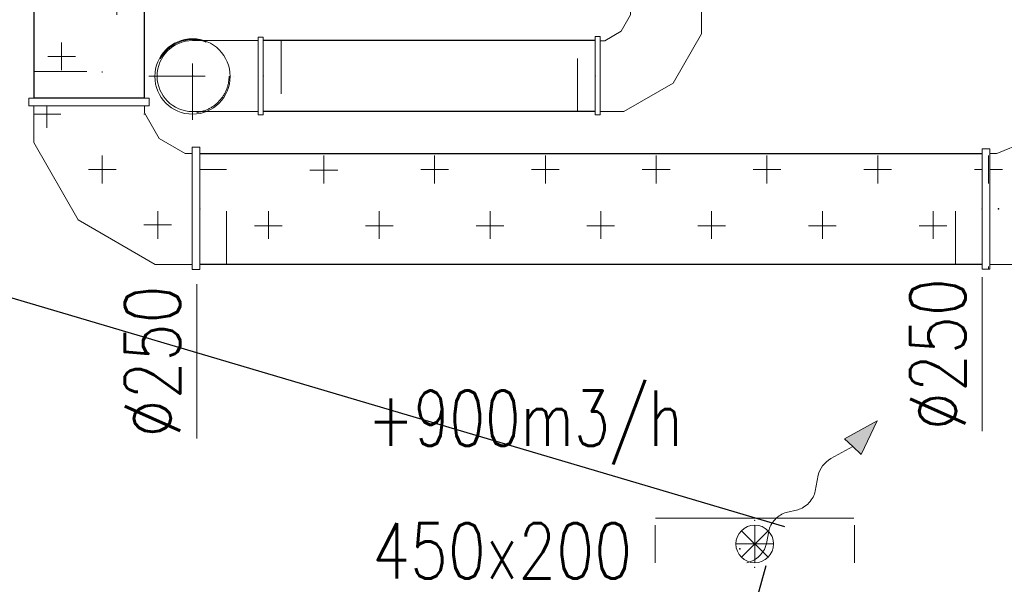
# Model space of a CAD drawing. Header units: millimetres. Extents: x -367720 to -162733, y 309172 to 337444.
# Tile 150 of 256: x -355609 to -353387, y 322233 to 323507. Entities that reach past the tile are written whole.
import ezdxf
from ezdxf.enums import TextEntityAlignment as Align

# ---------------------------------------------------------------- set-up
doc = ezdxf.new("R2010")
doc.units = ezdxf.units.MM
doc.header["$LTSCALE"] = 10
doc.header["$MEASUREMENT"] = 0
doc.linetypes.add('ACAD_ISO03W100', pattern=[30, 12, -18])
doc.linetypes.add('DASHDOT', pattern=[25.4, 12.7, -6.35, 0, -6.35])
doc.layers.get('0').update_dxf_attribs({"color": 255, "lineweight": 13})
doc.layers.add('dveřní mřížky', color=1, linetype='Continuous')
doc.layers.add('VZT_pozice', color=1, linetype='Continuous')
for name, color, linetype, lineweight in [('VZ1', 6, 'Continuous', 18), ('vzt-izolace', 50, 'Continuous', 9), ('vzt-odvod', 6, 'Continuous', 40), ('vzt-osy', 50, 'DASHDOT', 9), ('vzt-popis', 81, 'Continuous', 20), ('vzt-přívod', 2, 'Continuous', 40), ('vzt-spiro', 50, 'Continuous', 5), ('vzt-tenká', 2, 'Continuous', 20), ('vzt-čárkkovaná', 50, 'ACAD_ISO03W100', 9)]:
    doc.layers.add(name, color=color, linetype=linetype, lineweight=lineweight)
doc.styles.add('PITSIMP8', font='pitsimp8')
doc.styles.add('ROMANS', font='ROMANS.shx', dxfattribs={"height": 80})
doc.styles.add('Romans c', font='romans.shx')

# ---------------------------------------------------------------- blocks, each defined once
blk = doc.blocks.new('2DLUK051')
at = {"color": 0, "linetype": 'ByBlock'}
for p, q in [((0.0368, 0.572), (0.0234, 0.5864)), ((-0.029, 0.372), (0.033, 0.4318)), ((0.029, 0.172), (-0.029, 0.228)), ((-0.05, -0.0482), (0.029, 0.028)), ((0, -0.3), (-0.0694, -0.1663)), ((-0.1038, -0.3), (0, -0.5)), ((-0.1038, -0.3), (0, -0.3)), ((0, -0.5), (0.1038, -0.3)), ((0.1038, -0.3), (0, -0.3))]:
    blk.add_line(p, q, dxfattribs=at)
for centre, start, end in [((-0.0364, 0.5038), 313.9193, 42.9591), ((0.0403, 0.3), 133.9193, 226.0807), ((-0.0403, 0.1), 313.9193, 46.0807), ((0.0193, -0.1202), 133.9193, 207.4395)]:
    blk.add_arc(centre, 0.1, start, end, dxfattribs=at)
blk.add_solid([(-0.1038, -0.3), (0.1038, -0.3), (0, -0.5)], dxfattribs=at)
at = {"linetype": 'ByBlock', "style": 'PITSIMP8', "flags": 9}
for tag, p in [('BEZEICHNUNG', (-0.1081, 0.1756)), ('RAUM/GRUPPE', (-0.1081, 0.1556)), ('POS.NR.G-LV', (-0.1081, 0.1356)), ('FABRIKAT', (-0.1081, 0.1156)), ('KENNUNG', (-0.1081, 0.0756)), ('LEISTUNG', (-0.1081, 0.0556)), ('TYP', (-0.1081, 0.0956)), ('VOLUMENSTROM', (-0.1081, 0.0356)), ('DRUCK/-STUFE', (-0.1081, 0.0156)), ('ANSCHLUSS', (-0.1081, -0.0044)), ('GROESSE', (-0.1081, -0.0244)), ('DN', (-0.1081, -0.0444)), ('TEMPERATUR', (-0.1081, -0.0644)), ('SCHUTZART', (-0.1081, -0.1044)), ('DREHZAHL', (-0.1081, -0.0844)), ('SPANNUNG/FREQUENZ', (-0.1081, -0.1244)), ('GEWICHT', (-0.1081, -0.1444)), ('FREI', (-0.1081, -0.1644)), ('FREI', (-0.1081, -0.1844)), ('FREI', (-0.1081, -0.2044))]:
    blk.add_attdef(tag, text='', height=0.01, dxfattribs=at).set_placement(p, align=Align.MIDDLE)
blk = doc.blocks.new('ELE150216155516_36')
at = {"layer": 'VZ1', "color": 2}
for p, q in [((1, 175, 5), (449, 175, 5)), ((1, 125, 5), (449, 125, 5)), ((1, 75, 5), (449, 75, 5)), ((1, 25, 5), (449, 25, 5))]:
    blk.add_line(p, q, dxfattribs=at)
at = {"layer": 'VZ1'}
for points in [[(-25, -25, 10), (475, -25, 10), (-25, 225, 10), (475, 225, 10)], [(0, 0, 10), (450, 0, 10), (0, 200, 10), (450, 200, 10)]]:
    blk.add_solid(points, dxfattribs=at)
at = {"layer": 'VZ1', "color": 2, "style": 'ROMANS', "width": 0.8, "flags": 1}
for tag in ['VETA', 'TYP', 'VYS', 'POS', 'NAZEV', 'SIR', 'ZETA', 'DRUHTLUM', 'USEK', 'PRUTOK', 'DATA-KLIC', 'DATA-HODNOTA', 'POZNAMKA']:
    blk.add_attdef(tag, (0, 0), '', height=1, dxfattribs=at)
blk = doc.blocks.new('znkl')
at = {"color": 7, "linetype": 'Continuous'}
for p, q in [((-0.354, -0.354), (0.354, 0.354)), ((0.354, -0.354), (-0.354, 0.354)), ((0, -0.5), (0, 0.5)), ((-0.5, 0), (0.5, 0))]:
    blk.add_line(p, q, dxfattribs=at)
blk.add_circle((0, 0), 0.5, dxfattribs=at)
blk = doc.blocks.new('ELE12031694926_229')
at = {"layer": 'VZ1'}
for p in [(225, 100), (225, 100, 106)]:
    blk.add_point(p, dxfattribs=at)
blk.add_solid([(0, 0), (450, 0), (0, 200), (450, 200)], dxfattribs=at)
at = {"layer": 'VZ1', "extrusion": (0, 1, 0), "xscale": 84.80000000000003, "yscale": 84.80000000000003, "zscale": 84.80000000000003, "rotation": 90}
for p in [(-225, 53, 200), (-225, 53)]:
    blk.add_blockref('znkl', p, dxfattribs=at)
at = {"layer": 'VZ1', "extrusion": (-1, 0, 0), "xscale": 84.80000000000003, "yscale": 84.80000000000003, "zscale": 84.80000000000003, "rotation": 90}
for p in [(-100, 53), (-100, 53, -450)]:
    blk.add_blockref('znkl', p, dxfattribs=at)
at = {"layer": 'VZ1', "style": 'ROMANS', "width": 0.8, "flags": 1}
for tag in ['VETA', 'TYP', 'VYS', 'POS', 'NAZEV', 'SIR', 'ZETA', 'DRUHTLUM', 'USEK', 'PRUTOK', 'DATA-KLIC', 'DATA-HODNOTA', 'NB1', 'NB2', 'POZNAMKA']:
    blk.add_attdef(tag, (0, 0), '', height=1, dxfattribs=at)
blk = doc.blocks.new('A$C494D1851')
at = {"layer": 'vzt-spiro'}
for p, q in [((124.7, 445.7), (106.9, 445.7)), ((106.9, 445.7), (106.9, 174.3)), ((124.7, 435.7), (124.7, 445.7)), ((24.2, 435), (-149.8, 334.5)), ((106.9, 435), (24.2, 435)), ((124.7, 435.7), (124.7, 174.3)), ((-149.8, 334.5), (-250.3, 160.5)), ((91.2, 185), (33.2, 151.5)), ((106.9, 185), (91.2, 185)), ((-250.3, 160.5), (-250.3, 78)), ((124.7, 174.3), (106.9, 174.3)), ((33.2, 151.5), (-0.3, 93.5)), ((-0.3, 93.5), (-0.3, 77.7)), ((-261.8, 77.7), (13.9, 77.7)), ((-261.8, 77.7), (-261.8, 60.4)), ((13.9, 77.7), (13.9, 60.4)), ((-261.8, 60.4), (13.9, 60.4))]:
    blk.add_line(p, q, dxfattribs=at)
for p in [(124.7, 310), (-125.3, 60)]:
    blk.add_point(p, dxfattribs=at)
at = {"layer": 'vzt-čárkkovaná'}
for p, q in [((184.7, 435), (124.7, 435)), ((184.7, 435), (184.7, 184.7)), ((184.7, 184.7), (124.7, 184.7)), ((-250.3, 0), (-250.3, 60.4)), ((0, 0), (0, 60.4)), ((-250.3, 0), (0, 0))]:
    blk.add_line(p, q, dxfattribs=at)
blk = doc.blocks.new('A$C22183063')
at = {"layer": 'vzt-spiro'}
for p, q in [((-134.8, 364), (-147.4, 351.4)), ((-127.7, 356.9), (-134.8, 364)), ((-127.7, 356.9), (57.1, 172)), ((-139.8, 343.8), (-198.3, 285.3)), ((-147.4, 351.4), (44.6, 159.5)), ((-250, 160.5), (-198.3, 285.3)), ((-250, 160.5), (-250, 78)), ((0, 93.5), (25.9, 155.9)), ((37, 167), (25.9, 155.9)), ((57.1, 172), (44.6, 159.5)), ((0, 93.5), (0, 77.7)), ((-261.5, 77.7), (14.2, 77.7)), ((-261.5, 77.7), (-261.5, 60.4)), ((14.2, 77.7), (14.2, 60.4)), ((-261.5, 60.4), (14.2, 60.4))]:
    blk.add_line(p, q, dxfattribs=at)
for p in [(-38.8, 268), (-125, 60)]:
    blk.add_point(p, dxfattribs=at)
at = {"layer": 'vzt-čárkkovaná'}
for p, q in [((-84.8, 398.8), (-127.2, 356.4)), ((-84.8, 398.8), (92.2, 221.8)), ((92.2, 221.8), (49.8, 179.4)), ((-250, 0), (-250, 60.4)), ((0.3, 0), (0.3, 60.4)), ((-250, 0), (0, 0))]:
    blk.add_line(p, q, dxfattribs=at)
blk = doc.blocks.new('A$C075450A5')
at = {"layer": 'vzt-spiro'}
for p, q in [((0, 80), (148.5, 80)), ((148.5, 87.4), (148.5, -87.4)), ((148.5, 87.4), (159.6, 87.4)), ((159.6, 87.4), (159.6, -87.4)), ((0, -80), (148.6, -80)), ((148.5, -87.4), (159.6, -87.4))]:
    blk.add_line(p, q, dxfattribs=at)
blk.add_arc((0, 0), 80, 90, 270, dxfattribs=at)
blk.add_point((159.7, 0), dxfattribs=at)
at = {"layer": 'vzt-čárkkovaná'}
for p, q in [((200, 80), (159.7, 80)), ((200, 80), (200, -80)), ((200, -80), (159.7, -80))]:
    blk.add_line(p, q, dxfattribs=at)
blk = doc.blocks.new('A$C585E0356')
at = {"layer": 'vzt-osy'}
for p, q in [((0, -98.4), (0, 98.4)), ((-98.4, 0), (98.4, 0))]:
    blk.add_line(p, q, dxfattribs=at)
for p in [(0, -0.8), (0.8, 0)]:
    blk.add_point(p, dxfattribs=at)
at = {"layer": 'vzt-tenká', "ltscale": 100}
blk.add_circle((0, -0.8), 85, dxfattribs=at)
at = {"layer": 'vzt-čárkkovaná'}
blk.add_circle((0, 0), 82.5, dxfattribs=at)
blk = doc.blocks.new('A$C37E512F0')
at = {"layer": 'vzt-spiro'}
for p, q in [((-104.3, 160.2), (-215.7, 95.9)), ((-51.4, 160.2), (-104.3, 160.2)), ((-51.4, 167.1), (-51.4, -6.7)), ((-40, 167.1), (-51.4, 167.1)), ((-40, 160.7), (-40, 167.1)), ((-40, 160.7), (-40, -6.7)), ((-215.7, 95.9), (-280, -15.5)), ((-61.4, 0.2), (-98.6, -21.2)), ((-51.4, 0.2), (-61.4, 0.2)), ((-280, -15.5), (-280, -68.3)), ((-98.6, -21.2), (-120, -58.4)), ((-40, -6.7), (-51.4, -6.7)), ((-120, -58.4), (-120, -68.4)), ((-287.4, -68.4), (-110.9, -68.4)), ((-287.4, -68.4), (-287.4, -79.5)), ((-287.4, -79.5), (-110.9, -79.5)), ((-110.9, -68.4), (-110.9, -79.5))]:
    blk.add_line(p, q, dxfattribs=at)
for p in [(-40, 80.2), (-200, -79.8)]:
    blk.add_point(p, dxfattribs=at)
at = {"layer": 'vzt-čárkkovaná'}
for p, q in [((0, 160.2), (-40, 160.2)), ((0, 160.2), (0, 0)), ((0, 0), (-40, 0)), ((-280, -119.8), (-280, -79.5)), ((-280, -119.8), (-280, -79.8)), ((-119.8, -119.8), (-119.8, -79.5)), ((-119.8, -119.8), (-119.8, -79.8)), ((-280, -119.8), (-119.8, -119.8))]:
    blk.add_line(p, q, dxfattribs=at)
blk = doc.blocks.new('A$C44067DDB')
at = {"layer": 'vzt-izolace'}
h = blk.add_hatch(dxfattribs=at)
h.set_pattern_fill('CROSS', color=256, scale=500)
h.set_pattern_definition([(0, (-810420.72, 72798.83), (125, 125), [62.5, -187.5]), (90, (-810389.47, 72767.58), (-125, 125), [62.5, -187.5])])
edge = h.paths.add_edge_path()
edge.add_line((9706.055, 14693.7587), (9955.7231, 14693.7587))
edge.add_line((9955.7231, 10710.1981), (9955.7231, 14693.7587))
edge.add_line((9705.7231, 14693.7587), (9705.7231, 10710.1981))
edge.add_line((9706.055, 10710.1981), (9955.7231, 10710.1981))
at = {"layer": 'VZ1', "color": 2, "extrusion": (1, 0, 2.22045e-16)}
blk.add_line((10064.9749, 10759.4988, 2875), (10064.9749, 10759.4988, 2700), dxfattribs=at)
at = {"layer": 'VZ1', "extrusion": (-2.2978e-14, -1, -1.31645e-15)}
blk.add_point((9830.7231, 10710.1981, 2936.5022), dxfattribs=at)
at = {"layer": 'VZ1', "extrusion": (9.59917e-30, 1.81899e-15, -1)}
blk.add_point((9831.7231, 10710.1981, 2936.5022), dxfattribs=at)
at = {"layer": 'vzt-izolace'}
for p, q in [((9860.5315, 10767.5751), (9860.5315, 10769.8856)), ((9860.5315, 10767.5751), (9860.5315, 10769.8856)), ((9706.055, 10710.1981, 3009.4194), (9955.7231, 10710.1981, 2936.5022)), ((9735.5315, 10642.5751), (9735.5315, 10692.1369)), ((9705.7231, 10673.8251), (9766.7815, 10673.8251)), ((9954.2815, 10673.8251), (9957.2051, 10673.8251)), ((9860.5315, 10517.5751), (9860.5315, 10580.0751)), ((10360.5315, 10517.5751), (10360.5315, 10580.0751)), ((10610.5315, 10517.5751), (10610.5315, 10580.0751)), ((10860.5315, 10517.5751), (10860.5315, 10580.0751)), ((11110.5315, 10517.5751), (11110.5315, 10580.0751)), ((11360.5315, 10517.5751), (11360.5315, 10580.0751)), ((11610.5315, 10517.5751), (11610.5315, 10580.0751)), ((11860.5315, 10517.5751), (11860.5315, 10580.0751)), ((9829.2815, 10548.8251), (9891.7815, 10548.8251)), ((10080.3073, 10548.8251), (10140.7231, 10548.8251)), ((10329.2815, 10546.9251), (10391.7815, 10546.9251)), ((10579.2815, 10548.8251), (10641.7815, 10548.8251)), ((10829.2815, 10548.8251), (10891.7815, 10548.8251)), ((11079.2815, 10548.8251), (11141.7815, 10548.8251)), ((11329.2815, 10548.8251), (11391.7815, 10548.8251)), ((11579.2815, 10548.8251), (11641.7815, 10548.8251)), ((11829.2815, 10548.8251), (11845.8941, 10548.8251)), ((11863.6428, 10548.8251), (11891.7815, 10548.8251)), ((9985.5315, 10392.5751), (9985.5315, 10455.0751)), ((10235.5315, 10392.5751), (10235.5315, 10455.0751)), ((10485.5315, 10392.5751), (10485.5315, 10455.0751)), ((10735.5315, 10392.5751), (10735.5315, 10455.0751)), ((10985.5315, 10392.5751), (10985.5315, 10455.0751)), ((11235.5315, 10392.5751), (11235.5315, 10455.0751)), ((11485.5315, 10392.5751), (11485.5315, 10455.0751)), ((11735.5315, 10392.5751), (11735.5315, 10455.0751)), ((9954.2815, 10423.8251), (10016.7815, 10423.8251)), ((10204.2815, 10421.9251), (10266.7815, 10421.9251)), ((10454.2815, 10421.9251), (10516.7815, 10421.9251)), ((10704.2815, 10421.9251), (10766.7815, 10421.9251)), ((10954.2815, 10421.9251), (11016.7815, 10421.9251)), ((11204.2815, 10421.9251), (11266.7815, 10421.9251)), ((11454.2815, 10421.9251), (11516.7815, 10421.9251)), ((11704.2815, 10421.9251), (11766.7815, 10421.9251)), ((11860.5315, 10324.1676), (11860.5315, 10330.0751))]:
    blk.add_line(p, q, dxfattribs=at)
at = {"layer": 'vzt-odvod', "lineweight": 30}
for p, q in [((10973.1625, 10839.4988, 2883.6606), (10223.7943, 10839.4988, 2670.5084)), ((10973.1625, 10839.4988, 2883.6606), (10223.7943, 10839.4988, 2670.5084)), ((10973.1625, 10679.4988, 2883.6606), (10223.7943, 10679.4988, 2670.5084))]:
    blk.add_line(p, q, dxfattribs=at)
at = {"layer": 'vzt-popis'}
for p, q in [((10073.6164, 10289.8231, 50000), (10073.6164, 9942.204, 50000)), ((11845.8941, 10306.1085, 50000), (11845.8941, 9958.4895, 50000))]:
    blk.add_line(p, q, dxfattribs=at)
at = {"layer": 'vzt-přívod', "lineweight": 30}
for p, q in [((9705.7231, 14740.45, 2936.5022), (9705.7231, 10710.1981, 2936.5022)), ((9955.7231, 10710.1981, 2936.5022), (9955.7231, 14740.45, 2858.5603)), ((10080.7231, 10585.1981, 2936.5022), (11845.8941, 10585.1981, 2864.5208)), ((10080.7231, 10335.1981, 2936.5022), (11845.8941, 10335.1981, 2936.5022))]:
    blk.add_line(p, q, dxfattribs=at)
blk.add_point((11882.7585, 10460.1981, 2936.5022), dxfattribs=at)
at = {"layer": 'vzt-přívod', "lineweight": 30, "extrusion": (-2.71917e-32, 1, -4.44089e-16)}
blk.add_point((11299.3776, 9692.9957, 2973.2966), dxfattribs=at)
at = {"layer": 'vzt-přívod', "lineweight": 30, "extrusion": (0, 1, 0)}
blk.add_solid([(-11587.9671, 2843.2966, 9757.275), (-11077.9671, 2843.2966, 9757.275), (-11587.9671, 3103.2966, 9757.275), (-11077.9671, 3103.2966, 9757.275)], dxfattribs=at)
at = {"layer": 'vzt-přívod', "lineweight": 30, "extrusion": (1.83695e-16, 1, 0)}
blk.add_solid([(-11587.9671, 2843.2966, 9651.275), (-11077.9671, 2843.2966, 9651.275), (-11587.9671, 3103.2966, 9651.275), (-11077.9671, 3103.2966, 9651.275)], dxfattribs=at)
at = {"layer": 'vzt-přívod', "lineweight": 30, "extrusion": (1.22465e-16, 1, 0)}
blk.add_solid([(-11077.9671, 3103.2966, 9651.275), (-11587.9671, 3103.2966, 9651.275), (-11077.9671, 2843.2966, 9651.275), (-11587.9671, 2843.2966, 9651.275)], dxfattribs=at)
at = {"layer": 'vzt-přívod', "lineweight": 30, "extrusion": (-1.22465e-16, -1, 0)}
blk.add_solid([(11587.9671, 3103.2966, -9651.275), (11077.9671, 3103.2966, -9651.275), (11587.9671, 2843.2966, -9651.275), (11077.9671, 2843.2966, -9651.275)], dxfattribs=at)
at = {"layer": 'vzt-přívod', "lineweight": 30, "extrusion": (-2.71917e-32, 1, -4.44089e-16)}
blk.add_solid([(-11587.9671, 2843.2966, 9651.275), (-11077.9671, 2843.2966, 9651.275), (-11587.9671, 3103.2966, 9651.275), (-11077.9671, 3103.2966, 9651.275)], dxfattribs=at)
at = {"layer": 'VZT_pozice', "color": 7}
for p, q in [((11401.0633, 9742.8202), (8914.0936, 10478.3155)), ((11357.8958, 9655.2323), (10914.0252, 8041.5341))]:
    blk.add_line(p, q, dxfattribs=at)
at = {"layer": 'vzt-odvod', "lineweight": 30, "xscale": -1, "rotation": 270}
blk.add_blockref('A$C37E512F0', (11052.6964, 10959.2988, 3000), dxfattribs=at)
at = {"layer": 'vzt-odvod'}
for name in ['A$C585E0356', 'A$C075450A5']:
    blk.add_blockref(name, (10064.1947, 10759.4988, 2682), dxfattribs=at)
at = {"layer": 'vzt-přívod', "lineweight": 30, "rotation": 90}
blk.add_blockref('A$C494D1851', (10140.7231, 10585.1981, 2936.5022), dxfattribs=at)
at = {"layer": 'vzt-přívod', "lineweight": 30, "extrusion": (1.83695e-16, 1, 0), "rotation": 180}
blk.add_blockref('ELE150216155516_36', (-11107.9671, 3073.2966, 9757.7364), dxfattribs=at)
at = {"layer": 'vzt-přívod', "lineweight": 30, "extrusion": (0, 1, 0)}
blk.add_blockref('ELE12031694926_229', (-11557.9671, 2873.2966, 9651.275), dxfattribs=at)
at = {"layer": 'vzt-spiro', "rotation": 135}
blk.add_blockref('A$C22183063', (12007.92, 10676.8517, 3010.0111), dxfattribs=at)
at = {"layer": 'vzt-tenká', "xscale": -250.0000000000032, "yscale": 399.9999999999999, "zscale": 250.0000000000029, "rotation": 136.6855000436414}
blk.add_blockref('2DLUK051', (11471.9315, 9836.6391), dxfattribs=at)
at = {"layer": 'dveřní mřížky', "color": 4, "style": 'Romans c', "width": 0.75}
blk.add_text('+900m3/h', height=125, dxfattribs=at).set_placement((10814.7783, 9925.2885), align=Align.CENTER)
at = {"layer": 'VZ1', "extrusion": (1.04009e-13, 1, -4.87544e-15), "style": 'ROMANS', "width": 0.8, "flags": 1}
for tag in ['KOTA', 'USEK', 'TVAR', 'POS', 'NB2', 'NB1', 'VS', 'LT', 'D']:
    blk.add_attdef(tag, (-111318.983, 5039.0799, 11669.1415), '', height=1, dxfattribs=at)
at = {"layer": 'VZ1', "extrusion": (1, -3.06152e-16, 0), "style": 'ROMANS', "width": 0.8, "flags": 1}
for tag in ['NB2', 'NB1', 'PRUTOK', 'USEK', 'KOTA', 'NAZEV', 'PRIRUBA2', 'POS', 'MATERIAL', 'PRUMER', 'PLOCHA', 'LT', 'UHEL', 'R', 'D', 'TVAR']:
    blk.add_attdef(tag, (11669.1415, 5039.0799, 111318.983), '', height=1, rotation=90, dxfattribs=at)
at = {"layer": 'VZ1', "extrusion": (-2.71917e-32, 1, -4.44089e-16), "style": 'ROMANS', "width": 0.8, "flags": 1}
for tag, p in [('MATERIAL', (-177204.9859, 2943.2966, 11491.6104)), ('PRIRUBA', (-177204.9859, 2943.2966, 11491.6104)), ('PRUTOK', (-177204.9859, 2943.2966, 11491.6104)), ('PLOCHA', (-177204.9859, 2943.2966, 11491.6104)), ('OBVOD', (-177204.9859, 2943.2966, 11491.6104)), ('NAZEV', (-177204.9859, 2943.2966, 11491.6104)), ('KOTA', (-177204.9859, 2943.2966, 11491.6104)), ('USEK', (-177204.9859, 2943.2966, 11491.6104)), ('TVAR', (-177204.9859, 2943.2966, 11491.6104)), ('NBN', (-177204.9859, 2943.2966, 11491.6104)), ('POS', (-177204.9859, 2943.2966, 11491.6104)), ('NB3', (-177204.9859, 2943.2966, 11491.6104)), ('VS', (-177204.9859, 2943.2966, 11491.6104)), ('LT', (-177204.9859, 2943.2966, 11491.6104)), ('B', (-177204.9859, 2943.2966, 11491.6104)), ('R', (-177204.9859, 2943.2966, 11491.6104)), ('A', (-177204.9859, 2943.2966, 11491.6104)), ('MATERIAL', (-11332.888, 6131.7212, 9501.275)), ('MATERIAL', (-11332.9671, 2943.2966, 9501.275)), ('PRIRUBA', (-11332.888, 6131.7212, 9501.275)), ('PRIRUBA', (-11332.9671, 2943.2966, 9501.275)), ('PRUTOK', (-11332.888, 6131.7212, 9501.275)), ('PRUTOK', (-11332.9671, 2943.2966, 9501.275)), ('PLOCHA', (-11332.888, 6131.7212, 9501.275)), ('PLOCHA', (-11332.9671, 2943.2966, 9501.275)), ('OBVOD', (-11332.888, 6131.7212, 9501.275)), ('OBVOD', (-11332.9671, 2943.2966, 9501.275)), ('NAZEV', (-11332.888, 6131.7212, 9501.275)), ('NAZEV', (-11332.9671, 2943.2966, 9501.275)), ('KOTA', (-11332.888, 6131.7212, 9501.275)), ('USEK', (-11332.888, 6131.7212, 9501.275)), ('KOTA', (-11332.9671, 2943.2966, 9501.275)), ('USEK', (-11332.9671, 2943.2966, 9501.275)), ('TVAR', (-11332.888, 6131.7212, 9501.275)), ('TVAR', (-11332.9671, 2943.2966, 9501.275)), ('NBN', (-11332.888, 6131.7212, 9501.275)), ('NBN', (-11332.9671, 2943.2966, 9501.275)), ('POS', (-11332.888, 6131.7212, 9501.275)), ('NB3', (-11332.888, 6131.7212, 9501.275)), ('POS', (-11332.9671, 2943.2966, 9501.275)), ('NB3', (-11332.9671, 2943.2966, 9501.275)), ('VS', (-11332.888, 6131.7212, 9501.275)), ('LT', (-11332.888, 6131.7212, 9501.275)), ('VS', (-11332.9671, 2943.2966, 9501.275)), ('LT', (-11332.9671, 2943.2966, 9501.275)), ('B', (-11332.888, 6131.7212, 9501.275)), ('R', (-11332.888, 6131.7212, 9501.275)), ('A', (-11332.888, 6131.7212, 9501.275)), ('B', (-11332.9671, 2943.2966, 9501.275)), ('R', (-11332.9671, 2943.2966, 9501.275)), ('A', (-11332.9671, 2943.2966, 9501.275)), ('MATERIAL', (-109446.9123, 2943.2966, 9501.275)), ('PRIRUBA', (-109446.9123, 2943.2966, 9501.275)), ('PRUTOK', (-109446.9123, 2943.2966, 9501.275)), ('PLOCHA', (-109446.9123, 2943.2966, 9501.275)), ('OBVOD', (-109446.9123, 2943.2966, 9501.275)), ('NAZEV', (-109446.9123, 2943.2966, 9501.275)), ('KOTA', (-109446.9123, 2943.2966, 9501.275)), ('USEK', (-109446.9123, 2943.2966, 9501.275)), ('TVAR', (-109446.9123, 2943.2966, 9501.275)), ('NBN', (-109446.9123, 2943.2966, 9501.275)), ('POS', (-109446.9123, 2943.2966, 9501.275)), ('NB3', (-109446.9123, 2943.2966, 9501.275)), ('VS', (-109446.9123, 2943.2966, 9501.275)), ('LT', (-109446.9123, 2943.2966, 9501.275)), ('B', (-109446.9123, 2943.2966, 9501.275)), ('R', (-109446.9123, 2943.2966, 9501.275)), ('A', (-109446.9123, 2943.2966, 9501.275))]:
    blk.add_attdef(tag, p, '', height=1, dxfattribs=at)
at = {"layer": 'VZ1', "extrusion": (-1, 0, 0), "style": 'ROMANS', "width": 0.8, "flags": 1}
for tag, p in [('NB3', (-11312.8354, 2943.2966, -178642.0188)), ('PRUTOK', (-11312.8354, 2943.2966, -178642.0188)), ('USEK', (-11312.8354, 2943.2966, -178642.0188)), ('VS', (-11312.8354, 2943.2966, -178642.0188)), ('NAZEV', (-11312.8354, 2943.2966, -178642.0188)), ('KOTA', (-11312.8354, 2943.2966, -178642.0188)), ('POS', (-11312.8354, 2943.2966, -178642.0188)), ('MATERIAL', (-11312.8354, 2943.2966, -178642.0188)), ('PRIRUBA', (-11312.8354, 2943.2966, -178642.0188)), ('PLOCHA', (-11312.8354, 2943.2966, -178642.0188)), ('OBVOD', (-11312.8354, 2943.2966, -178642.0188)), ('R', (-11312.8354, 2943.2966, -178642.0188)), ('LT', (-11312.8354, 2943.2966, -178642.0188)), ('B', (-11312.8354, 2943.2966, -178642.0188)), ('A', (-11312.8354, 2943.2966, -178642.0188)), ('TVAR', (-11312.8354, 2943.2966, -178642.0188)), ('NB3', (-9322.5, 6131.7212, -12769.9209)), ('PRUTOK', (-9322.5, 6131.7212, -12769.9209)), ('USEK', (-9322.5, 6131.7212, -12769.9209)), ('VS', (-9322.5, 6131.7212, -12769.9209)), ('NAZEV', (-9322.5, 6131.7212, -12769.9209)), ('KOTA', (-9322.5, 6131.7212, -12769.9209)), ('POS', (-9322.5, 6131.7212, -12769.9209)), ('MATERIAL', (-9322.5, 6131.7212, -12769.9209)), ('PRIRUBA', (-9322.5, 6131.7212, -12769.9209)), ('PLOCHA', (-9322.5, 6131.7212, -12769.9209)), ('OBVOD', (-9322.5, 6131.7212, -12769.9209)), ('R', (-9322.5, 6131.7212, -12769.9209)), ('LT', (-9322.5, 6131.7212, -12769.9209)), ('B', (-9322.5, 6131.7212, -12769.9209)), ('A', (-9322.5, 6131.7212, -12769.9209)), ('TVAR', (-9322.5, 6131.7212, -12769.9209)), ('NB3', (-9322.5, 2943.2966, -12770)), ('PRUTOK', (-9322.5, 2943.2966, -12770)), ('USEK', (-9322.5, 2943.2966, -12770)), ('VS', (-9322.5, 2943.2966, -12770)), ('NAZEV', (-9322.5, 2943.2966, -12770)), ('KOTA', (-9322.5, 2943.2966, -12770)), ('POS', (-9322.5, 2943.2966, -12770)), ('MATERIAL', (-9322.5, 2943.2966, -12770)), ('PRIRUBA', (-9322.5, 2943.2966, -12770)), ('PLOCHA', (-9322.5, 2943.2966, -12770)), ('OBVOD', (-9322.5, 2943.2966, -12770)), ('R', (-9322.5, 2943.2966, -12770)), ('LT', (-9322.5, 2943.2966, -12770)), ('B', (-9322.5, 2943.2966, -12770)), ('A', (-9322.5, 2943.2966, -12770)), ('TVAR', (-9322.5, 2943.2966, -12770)), ('NB3', (-9322.5, 2943.2966, -110883.9452)), ('PRUTOK', (-9322.5, 2943.2966, -110883.9452)), ('USEK', (-9322.5, 2943.2966, -110883.9452)), ('VS', (-9322.5, 2943.2966, -110883.9452)), ('NAZEV', (-9322.5, 2943.2966, -110883.9452)), ('KOTA', (-9322.5, 2943.2966, -110883.9452)), ('POS', (-9322.5, 2943.2966, -110883.9452)), ('MATERIAL', (-9322.5, 2943.2966, -110883.9452)), ('PRIRUBA', (-9322.5, 2943.2966, -110883.9452)), ('PLOCHA', (-9322.5, 2943.2966, -110883.9452)), ('OBVOD', (-9322.5, 2943.2966, -110883.9452)), ('R', (-9322.5, 2943.2966, -110883.9452)), ('LT', (-9322.5, 2943.2966, -110883.9452)), ('B', (-9322.5, 2943.2966, -110883.9452)), ('A', (-9322.5, 2943.2966, -110883.9452)), ('TVAR', (-9322.5, 2943.2966, -110883.9452))]:
    blk.add_attdef(tag, p, '', height=1, rotation=270, dxfattribs=at)
at = {"layer": 'VZ1', "extrusion": (1, -2.32324e-14, 0), "style": 'ROMANS', "width": 0.8, "flags": 1}
for tag in ['NB2', 'NB1', 'PRUTOK', 'USEK', 'KOTA', 'NAZEV', 'PRIRUBA2', 'POS', 'MATERIAL', 'PRUMER', 'PLOCHA', 'LT', 'UHEL', 'R', 'D', 'TVAR']:
    blk.add_attdef(tag, (11224.1742, 2147.9426, 13745.0379), '', height=1, rotation=270, dxfattribs=at)
at = {"layer": 'VZ1', "extrusion": (-1.83691e-16, -1, 0), "style": 'ROMANS', "width": 0.8, "flags": 1}
for tag in ['POZNAMKA', 'NB2', 'NB1', 'DATA-HODNOTA', 'DATA-KLIC', 'PRUTOK', 'USEK', 'DRUHTLUM', 'ZETA', 'PR', 'TYP', 'NAZEV', 'POS', 'VETA']:
    blk.add_attdef(tag, (111863.9472, 3000, -10940.785), '', height=1, dxfattribs=at)
at = {"layer": 'VZ1', "extrusion": (0, 1, -1.26974e-15), "style": 'ROMANS', "width": 0.8, "flags": 1}
for tag in ['PRIRUBA2', 'MATERIAL', 'PRUMER', 'IZOLACE', 'PRUTOK', 'PLOCHA', 'NASTCE', 'NAZEV', 'KOTA', 'USEK', 'TVAR', 'POS', 'NB2', 'NB1', 'VS', 'LT', 'D']:
    blk.add_attdef(tag, (-111858.983, 2389.3275, 10075), '', height=1, dxfattribs=at)
at = {"layer": 'VZ1', "style": 'ROMANS', "width": 0.8, "flags": 1}
for tag in ['VS', 'OBVOD', 'USEK', 'IZOLACE', 'NASTCE', 'PRUTOK', 'KOTA', 'POS', 'PRIRUBA', 'PLOCHA', 'A1', 'TVAR', 'NB2', 'NB1', 'NAZEV', 'MATERIAL', 'LT', 'B1']:
    blk.add_attdef(tag, (12740, 9530), '', height=1, rotation=270, dxfattribs=at)
at = {"layer": 'VZ1', "extrusion": (0, -1, 0), "style": 'ROMANS', "width": 0.8, "flags": 1}
for tag, p in [('NBN', (179201.405, 2639.0523, -9490.3354)), ('NB3', (179201.405, 2639.0523, -9490.3354)), ('PRUTOK', (179201.405, 2639.0523, -9490.3354)), ('USEK', (179201.405, 2639.0523, -9490.3354)), ('VS', (179201.405, 2639.0523, -9490.3354)), ('NAZEV', (179201.405, 2639.0523, -9490.3354)), ('KOTA', (179201.405, 2639.0523, -9490.3354)), ('POS', (179201.405, 2639.0523, -9490.3354)), ('MATERIAL', (179201.405, 2639.0523, -9490.3354)), ('PRIRUBA', (179201.405, 2639.0523, -9490.3354)), ('PLOCHA', (179201.405, 2639.0523, -9490.3354)), ('OBVOD', (179201.405, 2639.0523, -9490.3354)), ('R', (179201.405, 2639.0523, -9490.3354)), ('LT', (179201.405, 2639.0523, -9490.3354)), ('B', (179201.405, 2639.0523, -9490.3354)), ('A', (179201.405, 2639.0523, -9490.3354)), ('TVAR', (179201.405, 2639.0523, -9490.3354)), ('NBN', (13329.3863, 2639.0523, -7500)), ('NB3', (13329.3863, 2639.0523, -7500)), ('PRUTOK', (13329.3863, 2639.0523, -7500)), ('USEK', (13329.3863, 2639.0523, -7500)), ('VS', (13329.3863, 2639.0523, -7500)), ('NAZEV', (13329.3863, 2639.0523, -7500)), ('KOTA', (13329.3863, 2639.0523, -7500)), ('POS', (13329.3863, 2639.0523, -7500)), ('MATERIAL', (13329.3863, 2639.0523, -7500)), ('PRIRUBA', (13329.3863, 2639.0523, -7500)), ('PLOCHA', (13329.3863, 2639.0523, -7500)), ('OBVOD', (13329.3863, 2639.0523, -7500)), ('R', (13329.3863, 2639.0523, -7500)), ('LT', (13329.3863, 2639.0523, -7500)), ('B', (13329.3863, 2639.0523, -7500)), ('A', (13329.3863, 2639.0523, -7500)), ('TVAR', (13329.3863, 2639.0523, -7500)), ('TVAR', (111443.3315, 2639.0523, -7500)), ('A', (111443.3315, 2639.0523, -7500)), ('B', (111443.3315, 2639.0523, -7500)), ('LT', (111443.3315, 2639.0523, -7500)), ('R', (111443.3315, 2639.0523, -7500)), ('OBVOD', (111443.3315, 2639.0523, -7500)), ('PLOCHA', (111443.3315, 2639.0523, -7500)), ('PRIRUBA', (111443.3315, 2639.0523, -7500)), ('MATERIAL', (111443.3315, 2639.0523, -7500)), ('POS', (111443.3315, 2639.0523, -7500)), ('KOTA', (111443.3315, 2639.0523, -7500)), ('NAZEV', (111443.3315, 2639.0523, -7500)), ('VS', (111443.3315, 2639.0523, -7500)), ('USEK', (111443.3315, 2639.0523, -7500)), ('PRUTOK', (111443.3315, 2639.0523, -7500)), ('NB3', (111443.3315, 2639.0523, -7500)), ('NBN', (111443.3315, 2639.0523, -7500)), ('NBN', (111443.3315, 2639.0523, -7500)), ('NB3', (111443.3315, 2639.0523, -7500)), ('PRUTOK', (111443.3315, 2639.0523, -7500)), ('USEK', (111443.3315, 2639.0523, -7500)), ('VS', (111443.3315, 2639.0523, -7500)), ('NAZEV', (111443.3315, 2639.0523, -7500)), ('KOTA', (111443.3315, 2639.0523, -7500)), ('POS', (111443.3315, 2639.0523, -7500)), ('MATERIAL', (111443.3315, 2639.0523, -7500)), ('PRIRUBA', (111443.3315, 2639.0523, -7500)), ('PLOCHA', (111443.3315, 2639.0523, -7500)), ('OBVOD', (111443.3315, 2639.0523, -7500)), ('R', (111443.3315, 2639.0523, -7500)), ('LT', (111443.3315, 2639.0523, -7500)), ('B', (111443.3315, 2639.0523, -7500)), ('A', (111443.3315, 2639.0523, -7500)), ('TVAR', (111443.3315, 2639.0523, -7500))]:
    blk.add_attdef(tag, p, '', height=1, rotation=90, dxfattribs=at)
at = {"layer": 'VZ1', "extrusion": (2.83287e-14, -1, 0), "style": 'ROMANS', "width": 0.8, "flags": 1}
for tag, p in [('IZOLACE', (4619.6938, 3000, -5099.5832)), ('NASTCE', (4619.6938, 3000, -5099.5832)), ('NB2', (4619.6938, 3000, -5099.5832)), ('NB1', (4619.6938, 3000, -5099.5832)), ('VS', (4619.6938, 3000, -5099.5832)), ('PRUTOK', (4619.6938, 3000, -5099.5832)), ('USEK', (4619.6938, 3000, -5099.5832)), ('KOTA', (4619.6938, 3000, -5099.5832)), ('NAZEV', (4619.6938, 3000, -5099.5832)), ('PRIRUBA2', (4619.6938, 3000, -5099.5832)), ('POS', (4619.6938, 3000, -5099.5832)), ('MATERIAL', (4619.6938, 3000, -5099.5832)), ('PRUMER', (4619.6938, 3000, -5099.5832)), ('PLOCHA', (4619.6938, 3000, -5099.5832)), ('LT', (4619.6938, 3000, -5099.5832)), ('D', (4619.6938, 3000, -5099.5832)), ('TVAR', (4619.6938, 3000, -5099.5832)), ('IZOLACE', (102733.639, 3000, -4512.6709)), ('NASTCE', (102733.639, 3000, -4512.6709)), ('NB2', (102733.639, 3000, -4512.6709)), ('NB1', (102733.639, 3000, -4512.6709)), ('VS', (102733.639, 3000, -4512.6709)), ('PRUTOK', (102733.639, 3000, -4512.6709)), ('USEK', (102733.639, 3000, -4512.6709)), ('KOTA', (102733.639, 3000, -4512.6709)), ('NAZEV', (102733.639, 3000, -4512.6709)), ('PRIRUBA2', (102733.639, 3000, -4512.6709)), ('POS', (102733.639, 3000, -4512.6709)), ('MATERIAL', (102733.639, 3000, -4512.6709)), ('PRUMER', (102733.639, 3000, -4512.6709)), ('PLOCHA', (102733.639, 3000, -4512.6709)), ('LT', (102733.639, 3000, -4512.6709)), ('D', (102733.639, 3000, -4512.6709)), ('TVAR', (102733.639, 3000, -4512.6709))]:
    blk.add_attdef(tag, p, '', height=1, dxfattribs=at)
at = {"layer": 'vzt-popis', "style": 'ROMANS', "width": 0.8}
for p in [(11745.8941, 10132.299, 50000), (9973.6164, 10116.0136, 50000)]:
    blk.add_text('%%c250', height=125, rotation=90, dxfattribs=at).set_placement(p, align=Align.MIDDLE_CENTER)
blk.add_text('450x200', height=125, dxfattribs=at).set_placement((10762.8048, 9688.7513, 50000), align=Align.MIDDLE_CENTER)
at = {"layer": 'vzt-přívod', "lineweight": 30, "extrusion": (-1, 0, 0), "style": 'ROMANS', "width": 0.8, "flags": 1}
for p in [(-11312.8354, 2943.2966, -178642.0188), (-9322.5, 6131.7212, -12769.9209), (-9322.5, 2943.2966, -12770), (-9322.5, 2943.2966, -110883.9452)]:
    blk.add_attdef('NBN', p, '', height=1, rotation=270, dxfattribs=at)
at = {"layer": 'vzt-přívod', "lineweight": 30, "extrusion": (0.707107, 0.707107, 0), "style": 'ROMANS', "width": 0.8, "flags": 1}
for tag, p in [('PRIRUBA2', (-1079.1254, 2936.5022, 15975.6328)), ('MATERIAL', (-1079.1254, 2936.5022, 15975.6328)), ('PRUMER', (-1079.1254, 2936.5022, 15975.6328)), ('IZOLACE', (-1079.1254, 2936.5022, 15975.6328)), ('PRUTOK', (-1079.1254, 2936.5022, 15975.6328)), ('PLOCHA', (-1079.1254, 2936.5022, 15975.6328)), ('NASTCE', (-1079.1254, 2936.5022, 15975.6328)), ('NAZEV', (-1079.1254, 2936.5022, 15975.6328)), ('KOTA', (-1079.1254, 2936.5022, 15975.6328)), ('USEK', (-1079.1254, 2936.5022, 15975.6328)), ('TVAR', (-1079.1254, 2936.5022, 15975.6328)), ('POS', (-1079.1254, 2936.5022, 15975.6328)), ('NB2', (-1079.1254, 2936.5022, 15975.6328)), ('NB1', (-1079.1254, 2936.5022, 15975.6328)), ('VS', (-1079.1254, 2936.5022, 15975.6328)), ('LT', (-1079.1254, 2936.5022, 15975.6328)), ('D', (-1079.1254, 2936.5022, 15975.6328)), ('PRIRUBA2', (-70456.1614, 2936.5022, 85352.6688)), ('MATERIAL', (-70456.1614, 2936.5022, 85352.6688)), ('PRUMER', (-70456.1614, 2936.5022, 85352.6688)), ('IZOLACE', (-70456.1614, 2936.5022, 85352.6688)), ('PRUTOK', (-70456.1614, 2936.5022, 85352.6688)), ('PLOCHA', (-70456.1614, 2936.5022, 85352.6688)), ('NASTCE', (-70456.1614, 2936.5022, 85352.6688)), ('NAZEV', (-70456.1614, 2936.5022, 85352.6688)), ('KOTA', (-70456.1614, 2936.5022, 85352.6688)), ('USEK', (-70456.1614, 2936.5022, 85352.6688)), ('TVAR', (-70456.1614, 2936.5022, 85352.6688)), ('POS', (-70456.1614, 2936.5022, 85352.6688)), ('NB2', (-70456.1614, 2936.5022, 85352.6688)), ('NB1', (-70456.1614, 2936.5022, 85352.6688)), ('VS', (-70456.1614, 2936.5022, 85352.6688)), ('LT', (-70456.1614, 2936.5022, 85352.6688)), ('D', (-70456.1614, 2936.5022, 85352.6688))]:
    blk.add_attdef(tag, p, '', height=1, dxfattribs=at)
at = {"layer": 'vzt-přívod', "lineweight": 30, "style": 'ROMANS', "width": 0.8, "flags": 1}
for tag, p in [('USEK', (11882.7585, 10460.1981, 2936.5022)), ('UHEL', (11882.7585, 10460.1981, 2936.5022)), ('PRUTOK', (11882.7585, 10460.1981, 2936.5022)), ('KOTA', (11882.7585, 10460.1981, 2936.5022)), ('PRIRUBA2', (11882.7585, 10460.1981, 2936.5022)), ('POS', (11882.7585, 10460.1981, 2936.5022)), ('PRUMER', (11882.7585, 10460.1981, 2936.5022)), ('PLOCHA', (11882.7585, 10460.1981, 2936.5022)), ('TVAR', (11882.7585, 10460.1981, 2936.5022)), ('NB2', (11882.7585, 10460.1981, 2936.5022)), ('NB1', (11882.7585, 10460.1981, 2936.5022)), ('NAZEV', (11882.7585, 10460.1981, 2936.5022)), ('MATERIAL', (11882.7585, 10460.1981, 2936.5022)), ('LT', (11882.7585, 10460.1981, 2936.5022)), ('R', (11882.7585, 10460.1981, 2936.5022)), ('D', (11882.7585, 10460.1981, 2936.5022)), ('USEK', (109996.7036, 10460.1981, 2936.5022)), ('UHEL', (109996.7036, 10460.1981, 2936.5022)), ('PRUTOK', (109996.7036, 10460.1981, 2936.5022)), ('KOTA', (109996.7036, 10460.1981, 2936.5022)), ('PRIRUBA2', (109996.7036, 10460.1981, 2936.5022)), ('POS', (109996.7036, 10460.1981, 2936.5022)), ('PRUMER', (109996.7036, 10460.1981, 2936.5022)), ('PLOCHA', (109996.7036, 10460.1981, 2936.5022)), ('TVAR', (109996.7036, 10460.1981, 2936.5022)), ('NB2', (109996.7036, 10460.1981, 2936.5022)), ('NB1', (109996.7036, 10460.1981, 2936.5022)), ('NAZEV', (109996.7036, 10460.1981, 2936.5022)), ('MATERIAL', (109996.7036, 10460.1981, 2936.5022)), ('LT', (109996.7036, 10460.1981, 2936.5022)), ('R', (109996.7036, 10460.1981, 2936.5022)), ('D', (109996.7036, 10460.1981, 2936.5022))]:
    blk.add_attdef(tag, p, '', height=1, rotation=270, dxfattribs=at)
at = {"layer": 'vzt-přívod', "lineweight": 30, "extrusion": (-1, 0, 1.77636e-15), "style": 'ROMANS', "width": 0.8, "flags": 1}
for tag in ['IZOLACE', 'NASTCE', 'NB2', 'NB1', 'VS', 'PRUTOK', 'USEK', 'KOTA', 'NAZEV', 'POS', 'MATERIAL', 'PRIRUBA', 'PLOCHA', 'OBVOD', 'LT', 'B1', 'A1', 'TVAR']:
    blk.add_attdef(tag, (-9530, 2813.2966, -12620), '', height=1, dxfattribs=at)

msp = doc.modelspace()

# ---------------------------------------------------------------- block references
msp.add_blockref('A$C44067DDB', (-365282.9, 312620.1))

doc.saveas('drawing.dxf')
